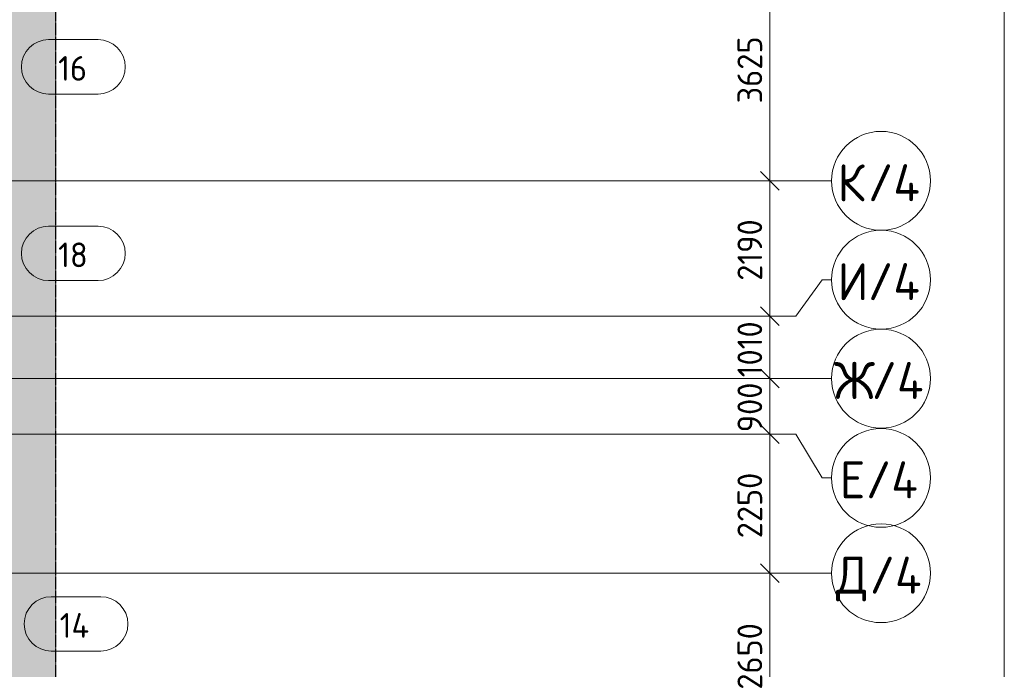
# Model space of a CAD drawing. Header units: millimetres. Extents: x -10358 to 171177, y -7314 to 134351.
# Tile 112 of 206: x 132434 to 148370, y 12795 to 23308. Entities that reach past the tile are written whole.
import ezdxf

# ---------------------------------------------------------------- set-up
doc = ezdxf.new("R2010")
doc.units = ezdxf.units.MM
doc.linetypes.add('3_ Штрих_ 5 х 3 мм', pattern=[8, 5, -3])
doc.linetypes.add('4_ Штрихпунктир_ 10 х 2 мм', pattern=[14, 10, -2, 0, -2])
for name, color, linetype, lineweight in [('A-ANNO-DIMS', 7, 'Continuous', 5), ('A-ANNO-DIMS-200', 7, 'Continuous', 5), ('A-AREA-IDEN', 7, 'Continuous', 5), ('A-DETL', 7, 'Continuous', 15), ('A-DETL-GENF', 7, 'Continuous', 13), ('S-GRID', 7, 'Continuous', 5), ('S-GRID-IDEN', 7, 'Continuous', 5)]:
    doc.layers.add(name, color=color, linetype=linetype, lineweight=lineweight)
doc.styles.add('GOST Common_1', font='GOST_Common.ttf', dxfattribs={"height": 600})
doc.styles.add('GOST Common_2', font='GOST_Common.ttf', dxfattribs={"height": 400})
doc.dimstyles.new('2_мм', dxfattribs={"dimscale": 304.8, "dimtxt": 402.285999, "dimasz": 0.984252, "dimexe": 0.656168, "dimexo": 0.984252, "dimgap": 0, "dimtad": 1, "dimdec": 0, "dimdsep": 46, "dimtxsty": 'GOST Common_2', "dimblk1": 'OBLIQUE', "dimblk2": 'OBLIQUE', "dimsah": 1, "dimcen": 0.09, "dimdle": 0.656168, "dimadec": 5, "dimazin": 2, "dimtfac": 1, "dimtdec": 4, "dimtix": 1, "dimtmove": 0, "dimatfit": 3, "dimfxl": 1, "dimtvp": 1, "dimtolj": 1, "dimtzin": 0, "dimarcsym": 2})

# ---------------------------------------------------------------- blocks, each defined once
blk = doc.blocks.new('Ось сетки - 8_0 мм-31302-Маркировочный план-схема -1 этажа на отм_-5_600')
at = {"layer": 'S-GRID-IDEN'}
blk.add_circle((0, 0), 4, dxfattribs=at)
blk = doc.blocks.new('Марка помещения _Номер_ - 2 мм-68851-Маркировочный план-схема -1 этажа на отм_-5_600')
at = {"layer": 'A-AREA-IDEN'}
for p, q in [((-2.027, 2.21), (1.973, 2.21)), ((-2.027, -2.19), (1.973, -2.19))]:
    blk.add_line(p, q, dxfattribs=at)
for centre, start, end in [((-2.027, 0.01), 90, 270), ((1.973, 0.01), 270, 90)]:
    blk.add_arc(centre, 2.2, start, end, dxfattribs=at)
blk = doc.blocks.new('DIMBLOCK42-Маркировочный план-схема -1 этажа на отм_-5_600')
at = {"layer": 'A-ANNO-DIMS-200'}
for p, q in [((144662, 14350), (144374, 14350)), ((144574, 11700), (144574, 14350)), ((144574, 14350), (144662, 14350)), ((144662, 11700), (144374, 11700)), ((144574, 11700), (144662, 11700))]:
    blk.add_line(p, q, dxfattribs=at)
at = {"layer": 'A-ANNO-DIMS-200', "lineweight": 25}
for p, q in [((144574, 14350), (144424, 14500)), ((144574, 14350), (144724, 14200)), ((144574, 11700), (144424, 11850)), ((144574, 11700), (144724, 11550))]:
    blk.add_line(p, q, dxfattribs=at)
at = {"layer": 'A-ANNO-DIMS-200', "color": 0, "insert": (144051, 12466), "char_height": 400, "width": 1341.86, "attachment_point": 1, "rotation": 90, "line_spacing_factor": 1.022761, "style": 'GOST Common_2'}
blk.add_mtext('2650', dxfattribs=at)
blk = doc.blocks.new('_Oblique')
at = {"color": 0, "linetype": 'ByBlock', "lineweight": -2}
blk.add_line((-0.5, -0.5), (0.5, 0.5), dxfattribs=at)
blk = doc.blocks.new('DIMBLOCK43-Маркировочный план-схема -1 этажа на отм_-5_600')
at = {"layer": 'A-ANNO-DIMS-200', "lineweight": 25}
for p, q in [((144574, 16600), (144424, 16750)), ((144574, 16600), (144724, 16450)), ((144574, 14350), (144424, 14500)), ((144574, 14350), (144724, 14200))]:
    blk.add_line(p, q, dxfattribs=at)
at = {"layer": 'A-ANNO-DIMS-200'}
for p, q in [((144662, 16600), (144374, 16600)), ((144574, 14350), (144574, 16600)), ((144574, 16600), (144662, 16600)), ((144662, 14350), (144374, 14350)), ((144574, 14350), (144662, 14350))]:
    blk.add_line(p, q, dxfattribs=at)
at = {"layer": 'A-ANNO-DIMS-200', "color": 0, "insert": (144051, 14916), "char_height": 400, "width": 1341.86, "attachment_point": 1, "rotation": 90, "line_spacing_factor": 1.022761, "style": 'GOST Common_2'}
blk.add_mtext('2250', dxfattribs=at)
blk = doc.blocks.new('DIMBLOCK44-Маркировочный план-схема -1 этажа на отм_-5_600')
at = {"layer": 'A-ANNO-DIMS-200', "lineweight": 25}
for p, q in [((144574, 17500), (144424, 17650)), ((144574, 17500), (144724, 17350)), ((144574, 16600), (144424, 16750)), ((144574, 16600), (144724, 16450))]:
    blk.add_line(p, q, dxfattribs=at)
at = {"layer": 'A-ANNO-DIMS-200'}
for p, q in [((144662, 17500), (144374, 17500)), ((144574, 16600), (144574, 17500)), ((144574, 17500), (144662, 17500)), ((144662, 16600), (144374, 16600)), ((144574, 16600), (144662, 16600))]:
    blk.add_line(p, q, dxfattribs=at)
at = {"layer": 'A-ANNO-DIMS-200', "color": 0, "insert": (144051, 16631), "char_height": 400, "width": 1006.4, "attachment_point": 1, "rotation": 90, "line_spacing_factor": 1.022761, "style": 'GOST Common_2'}
blk.add_mtext('900', dxfattribs=at)
blk = doc.blocks.new('DIMBLOCK45-Маркировочный план-схема -1 этажа на отм_-5_600')
at = {"layer": 'A-ANNO-DIMS-200', "lineweight": 25}
for p, q in [((144574, 18510), (144424, 18660)), ((144574, 18510), (144724, 18360)), ((144574, 17500), (144424, 17650)), ((144574, 17500), (144724, 17350))]:
    blk.add_line(p, q, dxfattribs=at)
at = {"layer": 'A-ANNO-DIMS-200'}
for p, q in [((144662, 18510), (144374, 18510)), ((144574, 17500), (144574, 18510)), ((144574, 18510), (144662, 18510)), ((144662, 17500), (144374, 17500)), ((144574, 17500), (144662, 17500))]:
    blk.add_line(p, q, dxfattribs=at)
at = {"layer": 'A-ANNO-DIMS-200', "color": 0, "insert": (144051, 17521), "char_height": 400, "width": 1161.86, "attachment_point": 1, "rotation": 90, "line_spacing_factor": 1.022761, "style": 'GOST Common_2'}
blk.add_mtext('1010', dxfattribs=at)
blk = doc.blocks.new('DIMBLOCK46-Маркировочный план-схема -1 этажа на отм_-5_600')
at = {"layer": 'A-ANNO-DIMS-200', "lineweight": 25}
for p, q in [((144574, 20700), (144424, 20850)), ((144574, 20700), (144724, 20550)), ((144574, 18510), (144424, 18660)), ((144574, 18510), (144724, 18360))]:
    blk.add_line(p, q, dxfattribs=at)
at = {"layer": 'A-ANNO-DIMS-200'}
for p, q in [((144662, 20700), (144374, 20700)), ((144574, 18510), (144574, 20700)), ((144574, 20700), (144662, 20700)), ((144662, 18510), (144374, 18510)), ((144574, 18510), (144662, 18510))]:
    blk.add_line(p, q, dxfattribs=at)
at = {"layer": 'A-ANNO-DIMS-200', "color": 0, "insert": (144051, 19083), "char_height": 400, "width": 1251.86, "attachment_point": 1, "rotation": 90, "line_spacing_factor": 1.022761, "style": 'GOST Common_2'}
blk.add_mtext('2190', dxfattribs=at)
blk = doc.blocks.new('DIMBLOCK47-Маркировочный план-схема -1 этажа на отм_-5_600')
at = {"layer": 'A-ANNO-DIMS-200', "lineweight": 25}
for p, q in [((144574, 24325), (144424, 24475)), ((144574, 24325), (144724, 24175)), ((144574, 20700), (144424, 20850)), ((144574, 20700), (144724, 20550))]:
    blk.add_line(p, q, dxfattribs=at)
at = {"layer": 'A-ANNO-DIMS-200'}
for p, q in [((144662, 24325), (144374, 24325)), ((144574, 20700), (144574, 24325)), ((144574, 24325), (144662, 24325)), ((144662, 20700), (144374, 20700)), ((144574, 20700), (144662, 20700))]:
    blk.add_line(p, q, dxfattribs=at)
at = {"layer": 'A-ANNO-DIMS-200', "color": 0, "insert": (144051, 21953), "char_height": 400, "width": 1341.86, "attachment_point": 1, "rotation": 90, "line_spacing_factor": 1.022761, "style": 'GOST Common_2'}
blk.add_mtext('3625', dxfattribs=at)
blk = doc.blocks.new('DIMBLOCK218-Маркировочный план-схема -1 этажа на отм_-5_600')
at = {"layer": 'A-ANNO-DIMS-200'}
for p, q in [((144662, 14350), (144374, 14350)), ((144574, 11700), (144574, 14350)), ((144574, 14350), (144662, 14350)), ((144662, 11700), (144374, 11700)), ((144574, 11700), (144662, 11700))]:
    blk.add_line(p, q, dxfattribs=at)
at = {"layer": 'A-ANNO-DIMS-200', "lineweight": 25}
for p, q in [((144574, 14350), (144424, 14500)), ((144574, 14350), (144724, 14200)), ((144574, 11700), (144424, 11850)), ((144574, 11700), (144724, 11550))]:
    blk.add_line(p, q, dxfattribs=at)
at = {"layer": 'A-ANNO-DIMS-200', "color": 0, "insert": (144051, 12466), "char_height": 400, "width": 1341.86, "attachment_point": 1, "rotation": 90, "line_spacing_factor": 1.022761, "style": 'GOST Common_2'}
blk.add_mtext('2650', dxfattribs=at)
blk = doc.blocks.new('DIMBLOCK219-Маркировочный план-схема -1 этажа на отм_-5_600')
at = {"layer": 'A-ANNO-DIMS-200', "lineweight": 25}
for p, q in [((144574, 16600), (144424, 16750)), ((144574, 16600), (144724, 16450)), ((144574, 14350), (144424, 14500)), ((144574, 14350), (144724, 14200))]:
    blk.add_line(p, q, dxfattribs=at)
at = {"layer": 'A-ANNO-DIMS-200'}
for p, q in [((144662, 16600), (144374, 16600)), ((144574, 14350), (144574, 16600)), ((144574, 16600), (144662, 16600)), ((144662, 14350), (144374, 14350)), ((144574, 14350), (144662, 14350))]:
    blk.add_line(p, q, dxfattribs=at)
at = {"layer": 'A-ANNO-DIMS-200', "color": 0, "insert": (144051, 14916), "char_height": 400, "width": 1341.86, "attachment_point": 1, "rotation": 90, "line_spacing_factor": 1.022761, "style": 'GOST Common_2'}
blk.add_mtext('2250', dxfattribs=at)
blk = doc.blocks.new('DIMBLOCK220-Маркировочный план-схема -1 этажа на отм_-5_600')
at = {"layer": 'A-ANNO-DIMS-200', "lineweight": 25}
for p, q in [((144574, 17500), (144424, 17650)), ((144574, 17500), (144724, 17350)), ((144574, 16600), (144424, 16750)), ((144574, 16600), (144724, 16450))]:
    blk.add_line(p, q, dxfattribs=at)
at = {"layer": 'A-ANNO-DIMS-200'}
for p, q in [((144662, 17500), (144374, 17500)), ((144574, 16600), (144574, 17500)), ((144574, 17500), (144662, 17500)), ((144662, 16600), (144374, 16600)), ((144574, 16600), (144662, 16600))]:
    blk.add_line(p, q, dxfattribs=at)
at = {"layer": 'A-ANNO-DIMS-200', "color": 0, "insert": (144051, 16631), "char_height": 400, "width": 1006.4, "attachment_point": 1, "rotation": 90, "line_spacing_factor": 1.022761, "style": 'GOST Common_2'}
blk.add_mtext('900', dxfattribs=at)
blk = doc.blocks.new('DIMBLOCK221-Маркировочный план-схема -1 этажа на отм_-5_600')
at = {"layer": 'A-ANNO-DIMS-200', "lineweight": 25}
for p, q in [((144574, 18510), (144424, 18660)), ((144574, 18510), (144724, 18360)), ((144574, 17500), (144424, 17650)), ((144574, 17500), (144724, 17350))]:
    blk.add_line(p, q, dxfattribs=at)
at = {"layer": 'A-ANNO-DIMS-200'}
for p, q in [((144662, 18510), (144374, 18510)), ((144574, 17500), (144574, 18510)), ((144574, 18510), (144662, 18510)), ((144662, 17500), (144374, 17500)), ((144574, 17500), (144662, 17500))]:
    blk.add_line(p, q, dxfattribs=at)
at = {"layer": 'A-ANNO-DIMS-200', "color": 0, "insert": (144051, 17521), "char_height": 400, "width": 1161.86, "attachment_point": 1, "rotation": 90, "line_spacing_factor": 1.022761, "style": 'GOST Common_2'}
blk.add_mtext('1010', dxfattribs=at)
blk = doc.blocks.new('DIMBLOCK222-Маркировочный план-схема -1 этажа на отм_-5_600')
at = {"layer": 'A-ANNO-DIMS-200', "lineweight": 25}
for p, q in [((144574, 20700), (144424, 20850)), ((144574, 20700), (144724, 20550)), ((144574, 18510), (144424, 18660)), ((144574, 18510), (144724, 18360))]:
    blk.add_line(p, q, dxfattribs=at)
at = {"layer": 'A-ANNO-DIMS-200'}
for p, q in [((144662, 20700), (144374, 20700)), ((144574, 18510), (144574, 20700)), ((144574, 20700), (144662, 20700)), ((144662, 18510), (144374, 18510)), ((144574, 18510), (144662, 18510))]:
    blk.add_line(p, q, dxfattribs=at)
at = {"layer": 'A-ANNO-DIMS-200', "color": 0, "insert": (144051, 19083), "char_height": 400, "width": 1251.86, "attachment_point": 1, "rotation": 90, "line_spacing_factor": 1.022761, "style": 'GOST Common_2'}
blk.add_mtext('2190', dxfattribs=at)
blk = doc.blocks.new('DIMBLOCK223-Маркировочный план-схема -1 этажа на отм_-5_600')
at = {"layer": 'A-ANNO-DIMS-200', "lineweight": 25}
for p, q in [((144574, 24325), (144424, 24475)), ((144574, 24325), (144724, 24175)), ((144574, 20700), (144424, 20850)), ((144574, 20700), (144724, 20550))]:
    blk.add_line(p, q, dxfattribs=at)
at = {"layer": 'A-ANNO-DIMS-200'}
for p, q in [((144662, 24325), (144374, 24325)), ((144574, 20700), (144574, 24325)), ((144574, 24325), (144662, 24325)), ((144662, 20700), (144374, 20700)), ((144574, 20700), (144662, 20700))]:
    blk.add_line(p, q, dxfattribs=at)
at = {"layer": 'A-ANNO-DIMS-200', "color": 0, "insert": (144051, 21953), "char_height": 400, "width": 1341.86, "attachment_point": 1, "rotation": 90, "line_spacing_factor": 1.022761, "style": 'GOST Common_2'}
blk.add_mtext('3625', dxfattribs=at)

msp = doc.modelspace()

# ---------------------------------------------------------------- hatches: boundary and pattern name
at = {"layer": 'A-DETL-GENF', "true_color": 0xffffff}
h = msp.add_hatch(color=7, dxfattribs=at)
h.paths.add_polyline_path([(104300, -900), (133020, -900), (133020, 33900), (143920, 33900), (143920, 61561.8), (102310, 61561.8), (102310, 35400), (102285, 35400), (102285, 35550), (102135, 35550), (102135, 35400), (102110, 35400), (102110, 61561.8), (98370, 61561.8), (98370, 58200.1), (98170, 58200.1), (98170, 61561.8), (95628.4, 61561.8), (95628.4, 34000), (104300, 34000), (104300, -100)])
h.paths.add_polyline_path([(130320, 11900), (130320, 12700), (130440, 12700), (130440, 12750), (131470, 12750), (131470, 11900), (130440, 11900)])
h.paths.add_polyline_path([(131470, 12825), (130440, 12825), (130440, 12830), (130320, 12830), (130320, 13630), (130440, 13630), (130440, 13675), (131470, 13675), (131470, 12830)])
h.paths.add_polyline_path([(131116.4, 13750), (130440, 13750), (130440, 13760), (130320, 13760), (130320, 14560), (130440, 14560), (130440, 14700), (131470, 14700), (131470, 13750)])
h.paths.add_polyline_path([(113170, 15800), (112970, 15800), (112970, 37800), (108900, 37800), (108900, 38000), (113170, 38000), (113170, 17169.3)])
h.paths.add_polyline_path([(113145, 15825), (113145, 15975), (112995, 15975), (112995, 15825)])
h.paths.add_polyline_path([(128913, 16161), (128905.2, 16165.5), (128903, 16206), (128897.7, 16208.2), (128803, 16206), (128800.8, 16200.7), (128800.8, 16165.5), (128793, 16161), (128793, 16213), (128913, 16213), (128913, 16181.9)])
h.paths.add_polyline_path([(130440, 17700), (130440, 17800), (130320, 17800), (130320, 18600), (130440, 18600), (130440, 18650), (131470, 18650), (131470, 17700), (131116.4, 17700)])
h.paths.add_polyline_path([(129360, 17898), (129352.2, 17902.5), (129350, 17943), (129344.7, 17945.2), (129250, 17943), (129247.8, 17937.7), (129247.8, 17902.5), (129240, 17898), (129240, 17950), (129360, 17948.8), (129360, 17918.9)])
h.paths.add_polyline_path([(131116.4, 18725), (130440, 18725), (130440, 18800), (130320, 18800), (130320, 19600), (130440, 19600), (130440, 19675), (131470, 19675), (131470, 18725), (131424.8, 18725)])
h.paths.add_polyline_path([(131470, 19750), (130440, 19750), (130440, 19800), (130320, 19800), (130320, 20600), (130440, 20600), (130440, 20800), (131470, 20800), (131470, 19800)])
h.paths.add_polyline_path([(131116.4, 20900), (130440, 20900), (130440, 21125), (130320, 21125), (130320, 21925), (130440, 21925), (130440, 22035), (131470, 22035), (131470, 20900), (131372.5, 20900)])
h.paths.add_polyline_path([(131470, 22150), (130440, 22150), (130440, 22175), (130320, 22175), (130320, 22975), (130440, 22975), (130440, 23090), (131470, 23090), (131470, 22175)])
h.paths.add_polyline_path([(130457.1, 23165), (130440, 23165), (130440, 23225), (130320, 23225), (130320, 24025), (130440, 24025), (130440, 24125), (131470, 24125), (131470, 23165), (131116.4, 23165)])
h.paths.add_polyline_path([(129250, 23875), (129240, 23875), (129240, 23927), (129247.8, 23922.5), (129250, 23882), (129255.3, 23879.8), (129350, 23882), (129352.2, 23887.3), (129354.2, 23923.7), (129360, 23927), (129360, 23875), (129252.9, 23875)])
h.paths.add_polyline_path([(121707.7, 30870), (121668, 30870), (121672.5, 30877.8), (121713, 30880), (121715.2, 30885.3), (121713, 30980), (121707.7, 30982.2), (121671.3, 30984.2), (121668, 30990), (121720, 30990), (121720, 30870), (121713, 30870)])
h.paths.add_polyline_path([(124520, 32000), (124520, 32070), (124425, 32070), (124425, 33100), (125520, 33100), (125520, 32070), (125320, 32070), (125320, 32000), (124614.5, 32000)])
h.paths.add_polyline_path([(121664.5, 32000), (121570, 32000), (121570, 32070), (121470, 32070), (121470, 33100), (122380, 33100), (122380, 32070), (122370, 32070), (122370, 32000), (122066.7, 32000)])
h.paths.add_polyline_path([(123305.4, 32000), (122550, 32000), (122550, 32070), (122455, 32070), (122455, 33100), (123365, 33100), (123365, 32070), (123350, 32070), (123350, 32000), (123340, 32000)])
h.paths.add_polyline_path([(124322, 32000), (123530, 32000), (123530, 32070), (123440, 32070), (123440, 33100), (124350, 33100), (124350, 32070), (124330, 32070), (124330, 32000)])
h.paths.add_polyline_path([(121220, 35000), (121220, 35000), (120808.3, 35000)])
h.paths.add_polyline_path([(113145, 37825), (113145, 37975), (112995, 37975), (112995, 37825)])
h.paths.add_polyline_path([(132505, 39135), (132305, 39135), (132305, 61215), (132505, 61215), (132505, 46202.2)])
h.paths.add_polyline_path([(127398.3, 39190.7), (127286, 39243), (127355.8, 39392.8), (126966.1, 39574.5), (126966.1, 39962.1), (126904.7, 39962.1), (126904.7, 39673), (126780.8, 39673), (126780.8, 39985.7), (126552.4, 39985.7), (126537.5, 39956), (126514.1, 39930), (126486.3, 39911.7), (126456.8, 39901.2), (126420, 39898.8), (126391, 39903.7), (126360.6, 39917.2), (126334.6, 39937.9), (126314.7, 39964.5), (126302.1, 39995.2), (126297.7, 40028.2), (126302.1, 40062.4), (126314.7, 40093.4), (126334.6, 40120.1), (126360.6, 40140.9), (126391, 40154.4), (126421.7, 40160), (126454.9, 40157.6), (126488.1, 40145.7), (126514.1, 40128.6), (126797.1, 40128.6), (126832.2, 40191.7), (126886.7, 40256.9), (126930.7, 40296.7), (126991.4, 40335.8), (127057.7, 40364.4), (127139.9, 40382.7), (127202.8, 40387.2), (127271.7, 40381.3), (127341.7, 40363.5), (127407.8, 40334.6), (127468.4, 40295.1), (127521.6, 40246.4), (127566.2, 40189.6), (127604.2, 40116.9), (127626.8, 40046.7), (127637.3, 39987.1), (127638, 39914.9), (127626.8, 39843.5), (127598.4, 39763.8), (127566.2, 39705), (127527.2, 39653.4), (127474.8, 39603.6), (127415.1, 39563.1), (127349.5, 39532.9), (127513.7, 39438.1), (127492.5, 39392.8)])
h.paths.add_polyline_path([(127192.7, 39625.4), (127263.6, 39632.8), (127325, 39652.2), (127372.5, 39676.5), (127421.9, 39715.7), (127468.4, 39773.9), (127493.4, 39819), (127512.7, 39879.1), (127519.9, 39941.8), (127512.7, 40011.6), (127493.4, 40072.8), (127462.8, 40128.5), (127429.1, 40170.8), (127372.2, 40216.3), (127315.3, 40245.4), (127265.5, 40261.2), (127199.8, 40268), (127139.9, 40262.9), (127079.3, 40245.4), (127023.3, 40216.3), (126974, 40176.9), (126933.4, 40128.6), (127070, 40128.6), (127070, 39652.2), (127130, 39632.8), (127149.4, 39630.5)])
h.paths.add_polyline_path([(127202.8, 41038.4), (125545, 41038.4), (125545, 42788.4), (127220, 42788.4), (127220, 41038.4)])
h.paths.add_polyline_path([(109460, 44153.4), (107785, 44153.4), (107785, 45903.4), (109460, 45903.4), (109460, 44285)])
h.paths.add_polyline_path([(122170, 47063.4), (122170, 48400), (123420, 48400), (123420, 47063.4), (122740.1, 47063.4)])
h.paths.add_polyline_path([(132375, 49325), (132480, 49325), (132480, 49475), (132330, 49475), (132330, 49325)])
h.paths.add_polyline_path([(125770, 53538.4), (125380, 53538.4), (125380, 55288.4), (127055, 55288.4), (127055, 53538.4), (125884.2, 53538.4)])
h.paths.add_polyline_path([(113530.6, 53538.4), (113505, 53538.4), (113505, 55288.4), (115180, 55288.4), (115180, 53538.4), (114382.5, 53538.4)])
h.paths.add_polyline_path([(120270, 53538.4), (119390, 53538.4), (119390, 55288.4), (121065, 55288.4), (121065, 53538.4)])
h.paths.add_polyline_path([(97870, 58200), (97870.1, 58207), (97878, 58207), (97878, 58325), (97885, 58325), (97885, 58200)])
h.paths.add_polyline_path([(97805, 58200), (97805, 58325), (97812, 58325), (97812, 58207), (97820, 58207), (97820, 58200)])

# ---------------------------------------------------------------- linework, layer by layer
at = {"layer": 'A-DETL', "linetype": '3_ Штрих_ 5 х 3 мм', "lineweight": 30}
msp.add_line((133020, -900), (133020, 33900), dxfattribs=at)
at = {"layer": 'S-GRID', "linetype": '4_ Штрихпунктир_ 10 х 2 мм'}
for p, q in [((148370, -5714.2), (148370, 132751)), ((145575, 20700), (104974.8, 20700)), ((144993.9, 18510), (104974.8, 18510)), ((145575, 17500), (104974.8, 17500)), ((144993.9, 16600), (104974.8, 16600)), ((145575, 14350), (104974.8, 14350))]:
    msp.add_line(p, q, dxfattribs=at)
at = {"layer": 'S-GRID'}
for p, q in [((144993.9, 18510), (145422.1, 19099.3)), ((145422.1, 19099.3), (145575, 19099.3)), ((144993.9, 16600), (145422.1, 15892.7)), ((145422.1, 15892.7), (145575, 15892.7))]:
    msp.add_line(p, q, dxfattribs=at)

# ---------------------------------------------------------------- block references
at = {"layer": 'A-AREA-IDEN', "xscale": 199.9999999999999, "yscale": 199.9999999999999, "zscale": 199.9999999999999}
for p in [(133307.1, 22542.6), (133307.1, 19524.2), (133350.5, 13528.4)]:
    msp.add_blockref('Марка помещения _Номер_ - 2 мм-68851-Маркировочный план-схема -1 этажа на отм_-5_600', p, dxfattribs=at)
at = {"layer": 'S-GRID-IDEN', "xscale": 199.9999999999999, "yscale": 199.9999999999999, "zscale": 199.9999999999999, "rotation": 89.99999999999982}
for p in [(146375, 20700), (146375, 19099.3), (146375, 17500), (146375, 15892.7), (146375, 14350)]:
    msp.add_blockref('Ось сетки - 8_0 мм-31302-Маркировочный план-схема -1 этажа на отм_-5_600', p, dxfattribs=at)

# ---------------------------------------------------------------- texts
at = {"layer": 'A-AREA-IDEN', "char_height": 400, "attachment_point": 1, "style": 'GOST Common_2'}
for s, insert, width in [('16', (133056.1, 22720.1), 593.249), ('18', (133056.1, 19701.7), 593.249), ('14', (133080.5, 13705.8), 641.35)]:
    msp.add_mtext(s, dxfattribs=dict(at, insert=insert, width=width))
at = {"layer": 'S-GRID-IDEN', "char_height": 600, "attachment_point": 1, "style": 'GOST Common_1'}
for s, insert, width in [('\\fGOST Common|b0|i0|c204|p34|;К', (145672.1, 20969.1), 593.249), ('/4', (146161.6, 20969.1), 1106.329), ('\\fGOST Common|b0|i0|c204|p34|;И', (145672.1, 19368.4), 593.249), ('/4', (146161.6, 19368.4), 1106.329), ('\\fGOST Common|b0|i0|c204|p34|;Ж', (145612.1, 17769.1), 737.552), ('/4', (146220.7, 17769.1), 1106.329), ('\\fGOST Common|b0|i0|c204|p34|;Е', (145705.1, 16161.8), 513.08), ('/4', (146128.5, 16161.8), 1106.329), ('/4', (146188.5, 14619.1), 1106.329), ('\\fGOST Common|b0|i0|c204|p34|;Д', (145646.1, 14619.1), 657.384)]:
    msp.add_mtext(s, dxfattribs=dict(at, insert=insert, width=width))

# ---------------------------------------------------------------- dimensions: what is measured, and where the dimension line sits
at = {"layer": 'A-ANNO-DIMS'}
for base, p1, p2, override, picture, middle in [((144574, 24325), (144361.9, 20700), (144361.9, 24325), {"dimpost": '<>', "dimfxl": 3625}, 'DIMBLOCK47-Маркировочный план-схема -1 этажа на отм_-5_600', (144374, 22512.5)), ((144574, 24325), (144361.9, 20700), (144361.9, 24325), {"dimpost": '<>', "dimfxl": 3625}, 'DIMBLOCK223-Маркировочный план-схема -1 этажа на отм_-5_600', (144374, 22512.5)), ((144574, 20700), (144361.9, 18510), (144361.9, 20700), {"dimpost": '<>', "dimfxl": 2190}, 'DIMBLOCK46-Маркировочный план-схема -1 этажа на отм_-5_600', (144374, 19605)), ((144574, 20700), (144361.9, 18510), (144361.9, 20700), {"dimpost": '<>', "dimfxl": 2190}, 'DIMBLOCK222-Маркировочный план-схема -1 этажа на отм_-5_600', (144374, 19605)), ((144574, 18510), (144361.9, 17500), (144361.9, 18510), {"dimpost": '<>', "dimfxl": 1010}, 'DIMBLOCK45-Маркировочный план-схема -1 этажа на отм_-5_600', (144374, 18005)), ((144574, 18510), (144361.9, 17500), (144361.9, 18510), {"dimpost": '<>', "dimfxl": 1010}, 'DIMBLOCK221-Маркировочный план-схема -1 этажа на отм_-5_600', (144374, 18005)), ((144574, 17500), (144361.9, 16600), (144361.9, 17500), {"dimpost": '<>', "dimfxl": 900}, 'DIMBLOCK44-Маркировочный план-схема -1 этажа на отм_-5_600', (144374, 17050)), ((144574, 17500), (144361.9, 16600), (144361.9, 17500), {"dimpost": '<>', "dimfxl": 900}, 'DIMBLOCK220-Маркировочный план-схема -1 этажа на отм_-5_600', (144374, 17050)), ((144574, 16600), (144361.9, 14350), (144361.9, 16600), {"dimpost": '<>', "dimfxl": 2250}, 'DIMBLOCK43-Маркировочный план-схема -1 этажа на отм_-5_600', (144374, 15475)), ((144574, 16600), (144361.9, 14350), (144361.9, 16600), {"dimpost": '<>', "dimfxl": 2250}, 'DIMBLOCK219-Маркировочный план-схема -1 этажа на отм_-5_600', (144374, 15475)), ((144574, 14350), (144361.9, 11700), (144361.9, 14350), {"dimpost": '<>', "dimfxl": 2650}, 'DIMBLOCK42-Маркировочный план-схема -1 этажа на отм_-5_600', (144374, 13025)), ((144574, 14350), (144361.9, 11700), (144361.9, 14350), {"dimpost": '<>', "dimfxl": 2650}, 'DIMBLOCK218-Маркировочный план-схема -1 этажа на отм_-5_600', (144374, 13025))]:
    dim = msp.add_linear_dim(base=base, p1=p1, p2=p2, angle=90, dimstyle='2_мм', override=override, dxfattribs=at)
    dim.commit()
    dim.dimension.update_dxf_attribs({"geometry": picture, "text_midpoint": middle})

doc.saveas('drawing.dxf')
